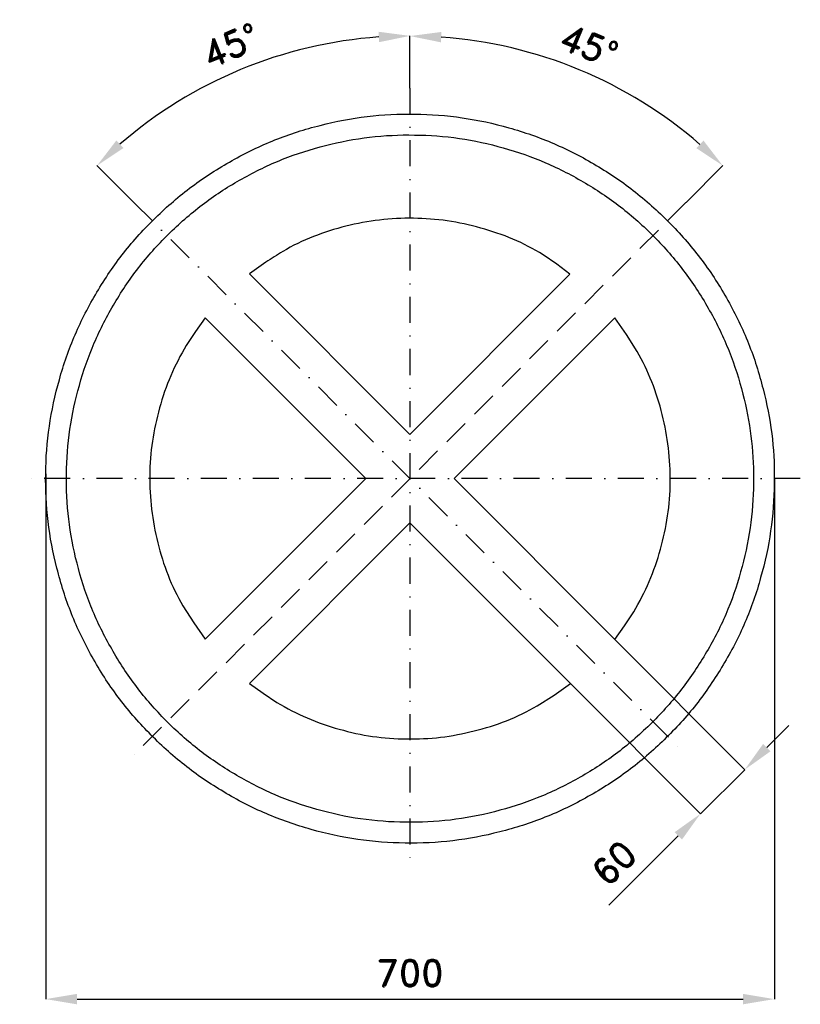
# Model space of a CAD drawing. Header units: millimetres. Extents: x -375 to 375, y -505 to 441.
import ezdxf

# ---------------------------------------------------------------- set-up
doc = ezdxf.new("R2010")
doc.units = ezdxf.units.MM
doc.header["$LTSCALE"] = 5
doc.linetypes.add('ČERCHOVANÁX2', pattern=[2, 1, -0.5, 0, -0.5])
doc.linetypes.add('ČÁRKOVANÁX2', pattern=[1.5, 1, -0.5])
doc.layers.add('Kóty', color=2, linetype='Continuous')
doc.layers.add('Značka', color=7, linetype='Continuous')
doc.styles.get("Standard").update_dxf_attribs({"font": 'romand.shx', "height": 25})
doc.dimstyles.get("Standard").update_dxf_attribs({"dimtxt": 25, "dimasz": 30, "dimexe": 0.18, "dimexo": 0.0625, "dimgap": 12.5, "dimtad": 1, "dimdec": 0, "dimzin": 0, "dimdsep": 46, "dimtxsty": 'Standard', "dimcen": 0.09, "dimadec": 0, "dimazin": 0, "dimtfac": 1, "dimtdec": 0, "dimtofl": 0, "dimtmove": 0, "dimatfit": 3, "dimfxl": 1, "dimtolj": 1, "dimtzin": 0, "dimarcsym": 0})

# ---------------------------------------------------------------- blocks, each defined once
blk = doc.blocks.new('*D2')
at = {"layer": 'Defpoints', "color": 0, "transparency": 16777216}
for p in [(-349.92, 4.7), (350.05, 0.12), (350.05, -499.82)]:
    blk.add_point(p, dxfattribs=at)
at = {"layer": 'Kóty', "color": 0, "lineweight": -2, "transparency": 16777216}
for p, q in [((-349.92, 4.64), (-349.92, -500)), ((350.05, 0.06), (350.05, -500)), ((-319.92, -499.82), (320.05, -499.82))]:
    blk.add_line(p, q, dxfattribs=at)
at = {"layer": 'Kóty', "color": 0, "transparency": 16777216}
for points in [[(-319.92, -494.82), (-319.92, -504.82), (-349.92, -499.82)], [(320.05, -494.82), (320.05, -504.82), (350.05, -499.82)]]:
    blk.add_solid(points, dxfattribs=at)
at = {"layer": 'Kóty', "color": 0, "transparency": 16777216, "insert": (0.06, -474.82), "char_height": 25, "attachment_point": 5}
blk.add_mtext('\\A1;700', dxfattribs=at)
blk = doc.blocks.new('*D3')
at = {"layer": 'Defpoints', "color": 0, "transparency": 16777216}
for p in [(-110.05, 410.68), (0, 375), (-265.19, 265.17), (265.2, -265.15), (0, -375)]:
    blk.add_point(p, dxfattribs=at)
at = {"layer": 'Kóty', "color": 0, "lineweight": -2, "transparency": 16777216}
for p, q in [((0, 375.06), (0, 425.35)), ((-265.23, 265.21), (-300.78, 300.75))]:
    blk.add_line(p, q, dxfattribs=at)
blk.add_arc((0, 0.01), 425.16, 94.04377, 130.95984, dxfattribs=at)
at = {"layer": 'Kóty', "color": 0, "transparency": 16777216}
for points in [[(-30.16, 429.11), (-29.8, 419.11), (0, 425.17)], [(-275.29, 317.42), (-282.11, 324.73), (-300.65, 300.62)]]:
    blk.add_solid(points, dxfattribs=at)
at = {"layer": 'Kóty', "color": 0, "transparency": 16777216, "insert": (-172.28, 415.9), "char_height": 25, "attachment_point": 5, "rotation": 22.5018}
blk.add_mtext('\\A1;45°', dxfattribs=at)
blk = doc.blocks.new('*D4')
at = {"layer": 'Defpoints', "color": 0, "transparency": 16777216}
for p in [(0, 375), (212.46, 368.08), (265.15, 265.22), (-265.16, -265.22), (0, -375)]:
    blk.add_point(p, dxfattribs=at)
at = {"layer": 'Kóty', "color": 0, "lineweight": -2, "transparency": 16777216}
for p, q in [((0, 375.06), (0, 425.18)), ((265.19, 265.27), (300.6, 300.69))]:
    blk.add_line(p, q, dxfattribs=at)
blk.add_arc((0, 0.01), 424.99, 49.05277, 85.95469, dxfattribs=at)
at = {"layer": 'Kóty', "color": 0, "transparency": 16777216}
for points in [[(29.8, 418.95), (30.16, 428.94), (0, 425)], [(281.93, 324.67), (275.12, 317.35), (300.48, 300.56)]]:
    blk.add_solid(points, dxfattribs=at)
at = {"layer": 'Kóty', "color": 0, "transparency": 16777216, "insert": (172.18, 415.76), "char_height": 25, "attachment_point": 5, "rotation": 337.50373}
blk.add_mtext('\\A1;45°', dxfattribs=at)
blk = doc.blocks.new('*D5')
at = {"layer": 'Defpoints', "color": 0, "transparency": 16777216}
for p in [(196.8, -154.34), (154.3, -196.69), (279.04, -321.87)]:
    blk.add_point(p, dxfattribs=at)
at = {"layer": 'Kóty', "color": 0, "lineweight": -2, "transparency": 16777216}
for p, q in [((196.84, -154.38), (321.66, -279.65)), ((154.34, -196.73), (279.16, -322)), ((342.79, -258.34), (364.04, -237.17)), ((257.79, -343.05), (191, -409.6))]:
    blk.add_line(p, q, dxfattribs=at)
at = {"layer": 'Kóty', "color": 0, "transparency": 16777216}
for points in [[(339.26, -254.8), (346.32, -261.89), (321.54, -279.52)], [(254.26, -339.5), (261.32, -346.59), (279.04, -321.87)]]:
    blk.add_solid(points, dxfattribs=at)
at = {"layer": 'Kóty', "color": 0, "transparency": 16777216, "insert": (196.12, -369.2), "char_height": 25, "attachment_point": 5, "rotation": 44.89871}
blk.add_mtext('\\A1;60', dxfattribs=at)

msp = doc.modelspace()

# ---------------------------------------------------------------- linework, layer by layer
at = {"layer": 'Kóty'}
msp.add_lwpolyline([(279.04, -321.87), (321.54, -279.52)], dxfattribs=at)
at = {"layer": 'Značka', "color": 6, "linetype": 'ČERCHOVANÁX2', "lineweight": 25, "ltscale": 5}
for p, q in [((0, 375), (0, -375)), ((375, 0), (-375, 0))]:
    msp.add_line(p, q, dxfattribs=at)
at = {"layer": 'Značka', "color": 6, "linetype": 'ČERCHOVANÁX2', "ltscale": 5}
msp.add_line((-265.19, 265.17), (265.2, -265.15), dxfattribs=at)
at = {"layer": 'Značka', "color": 6, "linetype": 'ČÁRKOVANÁX2', "ltscale": 5}
msp.add_line((265.15, 265.22), (-265.16, -265.22), dxfattribs=at)
at = {"layer": 'Značka', "color": 5}
for points in [[(350, 0), (350, -2.29), (350, -4.58, -0.032166), (346.5, -50.21, -0.035727), (336.9, -95, -0.036666), (321.8, -138.26, -0.034748), (300.8, -178.95, -0.034044), (275, -216.77, -0.034435), (244.2, -250.71, -0.03456), (209.5, -280.56, -0.034423), (171, -305.37, -0.034387), (129.7, -325.22, -0.034416), (86.2, -339.23, -0.034424), (41.2, -347.72, -0.034401), (-4.6, -349.97, -0.034409), (-50.2, -346.53, -0.034407), (-95, -336.86, -0.034413), (-138.2, -321.72, -0.034421), (-179, -300.79, -0.034406), (-216.8, -274.98, -0.034413), (-250.7, -244.23, -0.03441), (-280.6, -209.5, -0.034415), (-305.4, -171.02, -0.034406), (-325.2, -129.75, -0.034418), (-339.2, -86.15, -0.03442), (-347.7, -41.16, -0.034424), (-350, 4.58, -0.034418), (-346.5, 50.24, -0.034404), (-336.9, 95, -0.03441), (-321.7, 138.22, -0.034425), (-300.8, 178.95, -0.034409), (-275, 216.78, -0.03442), (-244.2, 250.71, -0.03442), (-209.5, 280.56, -0.034424), (-171, 305.37, -0.034416), (-129.8, 325.22, -0.034404), (-86.2, 339.23, -0.034414), (-41.2, 347.72, -0.034412), (4.6, 349.97, -0.034409), (50.2, 346.53, -0.034428), (95, 336.86, -0.034415), (138.2, 321.72, -0.034403), (179, 300.79, -0.034425), (216.8, 274.98, -0.034399), (250.7, 244.23, -0.034431), (280.6, 209.5, -0.034498), (305.4, 171.02, -0.034402), (325.2, 129.76, -0.034091), (339.2, 86.15, -0.032808), (347.5, 43.38, -0.034277), (350, 0)], [(0, 42.44), (153.7, 196.18), (141, 205.8), (127.8, 214.85, 0.041061), (98.9, 229.97, 0.03481), (67.9, 240.61, 0.032975), (35.8, 247.49, 0.034823), (3.3, 249.98, 0.034787), (-29.3, 248.34, 0.032901), (-61.5, 242.31, 0.034506), (-92.8, 232.45, 0.040254), (-122.2, 218.12, 0.019281), (-138.5, 207.84), (-154.3, 196.7), (0, 42.44)], [(-196.7, -154.27), (-42.4, 0.01), (-196.8, 154.36), (-206.1, 141.25), (-214.9, 127.82, 0.036103), (-229.8, 98.79, 0.034681), (-240.6, 67.86, 0.034368), (-247.5, 35.86, 0.034859), (-250, 3.27, 0.034446), (-248.3, -29.35, 0.032895), (-242.3, -61.54, 0.034583), (-232.5, -92.82, 0.040235), (-218.1, -122.16), (-207.8, -138.47), (-196.7, -154.27)], [(42.4, 0.01), (196.8, -154.34), (206.1, -141.24), (214.9, -127.82, 0.03613), (229.8, -98.79, 0.034653), (240.6, -67.86, 0.03434), (247.5, -35.86, 0.034829), (250, -3.27, 0.034444), (248.3, 29.36, 0.033027), (242.3, 61.54, 0.034522), (232.4, 92.81, 0.039738), (218.1, 122.16), (207.9, 138.5), (196.8, 154.33), (42.4, 0.01)], [(-154.3, -196.78), (-141.2, -206.06), (-127.8, -214.85, 0.036124), (-98.8, -229.84, 0.034677), (-67.9, -240.61, 0.034336), (-35.9, -247.54, 0.034856), (-3.3, -249.98, 0.034429), (29.4, -248.33, 0.032878), (61.5, -242.31, 0.034572), (92.8, -232.45, 0.040248), (122.2, -218.12), (138.5, -207.83), (154.3, -196.69), (0, -42.42), (-154.3, -196.78)]]:
    msp.add_lwpolyline(points, format="xyb", dxfattribs=at)
at = {"layer": 'Značka', "color": 1}
msp.add_lwpolyline([(330, 0), (330, -2.16), (330, -4.32, -0.032168), (326.7, -47.34, -0.035718), (317.6, -89.58, -0.036681), (303.4, -130.36, -0.034746), (283.6, -168.73, -0.034025), (259.2, -204.39, -0.03444), (230.3, -236.38, -0.034561), (197.5, -264.53, -0.03441), (161.2, -287.92, -0.034387), (122.3, -306.64, -0.034414), (81.2, -319.85, -0.03442), (38.8, -327.85, -0.034415), (-4.3, -329.97, -0.034417), (-47.4, -326.73, -0.034402), (-89.6, -317.61, -0.034395), (-130.3, -303.33, -0.034413), (-168.7, -283.6, -0.034437), (-204.4, -259.27, -0.034418), (-236.4, -230.27, -0.034402), (-264.5, -197.53, -0.034424), (-287.9, -161.25, -0.034408), (-306.7, -122.34, -0.034433), (-319.9, -81.23, -0.034414), (-327.9, -38.8, -0.034403), (-330, 4.32, -0.034395), (-326.7, 47.37, -0.034433), (-317.6, 89.58, -0.034427), (-303.3, 130.32, -0.034408), (-283.6, 168.73, -0.034412), (-259.3, 204.39, -0.034425), (-230.3, 236.38, -0.034404), (-197.5, 264.53, -0.034426), (-161.3, 287.92, -0.034428), (-122.4, 306.64, -0.034412), (-81.2, 319.85, -0.034412), (-38.8, 327.85, -0.034415), (4.3, 329.97, -0.034408), (47.4, 326.73, -0.034417), (89.6, 317.61, -0.03442), (130.3, 303.33, -0.034403), (168.7, 283.6, -0.034439), (204.4, 259.27, -0.034416), (236.4, 230.27, -0.034398), (264.5, 197.53, -0.034468), (287.9, 161.25, -0.034411), (306.6, 122.35, -0.034081), (319.8, 81.23, -0.032791), (327.6, 40.91, -0.034279), (330, 0)], format="xyb", dxfattribs=at)

# ---------------------------------------------------------------- dimensions: what is measured, and where the dimension line sits
at = {"layer": 'Kóty'}
for base, line2, picture, middle in [((-110.05, 410.68), ((-265.19, 265.17), (265.2, -265.15)), '*D3', (-172.28, 415.9)), ((212.46, 368.08), ((265.15, 265.22), (-265.16, -265.22)), '*D4', (172.18, 415.76))]:
    dim = msp.add_angular_dim_2l(base=base, line1=((0, 375), (0, -375)), line2=line2, dimstyle='Standard', dxfattribs=at)
    dim.commit()
    dim.dimension.update_dxf_attribs({"geometry": picture, "text_midpoint": middle})
dim = msp.add_linear_dim(base=(350.05, -499.82), p1=(-349.92, 4.7), p2=(350.05, 0.12), dimstyle='Standard', dxfattribs=at)
dim.commit()
dim.dimension.update_dxf_attribs({"geometry": '*D2', "text_midpoint": (0.06, -474.82)})
dim = msp.add_aligned_dim(p1=(196.8, -154.34), p2=(154.3, -196.69), distance=176.72, dimstyle='Standard', dxfattribs=at)
dim.commit()
dim.dimension.update_dxf_attribs({"geometry": '*D5', "text_midpoint": (196.12, -369.2)})

doc.saveas('drawing.dxf')
